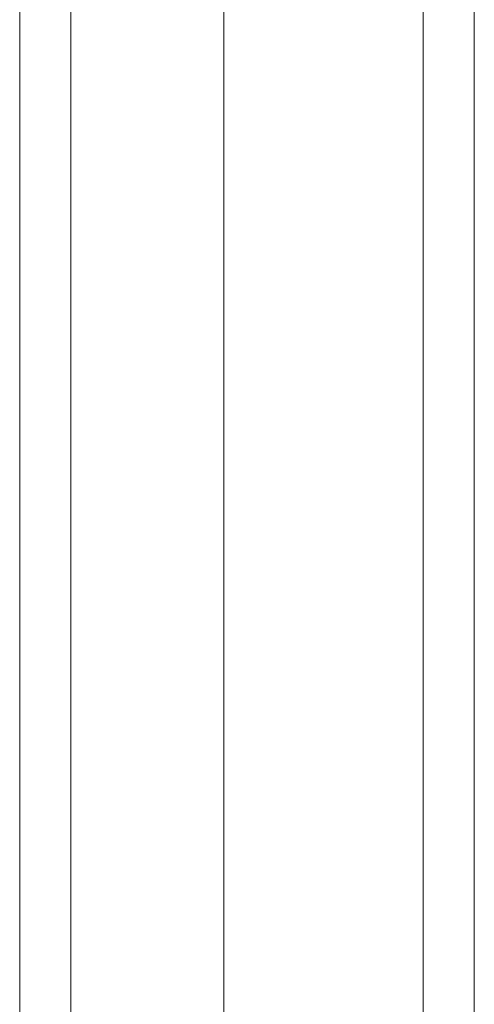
# Model space of a CAD drawing. Header units: inches. Extents: x 3 to 422, y 9 to 266.
# Tile 32 of 41: x 383.98 to 385.29, y 130.78 to 133.62. Entities that reach past the tile are written whole.
import ezdxf

# ---------------------------------------------------------------- set-up
doc = ezdxf.new("R2010")
doc.units = ezdxf.units.IN
doc.header["$LTSCALE"] = 25
doc.header["$MEASUREMENT"] = 0
doc.layers.add('Visible (ANSI)', color=7, linetype='Continuous', lineweight=5)
doc.layers.add('Visible Narrow (ANSI)', color=7, linetype='Continuous', lineweight=5)

msp = doc.modelspace()

# ---------------------------------------------------------------- linework, layer by layer
at = {"layer": 'Visible (ANSI)'}
msp.add_line((384.568, 149.0783), (384.568, 114.7307), dxfattribs=at)
at = {"layer": 'Visible Narrow (ANSI)'}
for p, q in [((383.9788, 114.49), (383.9788, 148.81)), ((384.1261, 148.8237), (384.1261, 114.4762)), ((385.1434, 114.8852), (385.1434, 148.5239)), ((385.2906, 148.5239), (385.2906, 114.8852))]:
    msp.add_line(p, q, dxfattribs=at)

doc.saveas('drawing.dxf')
